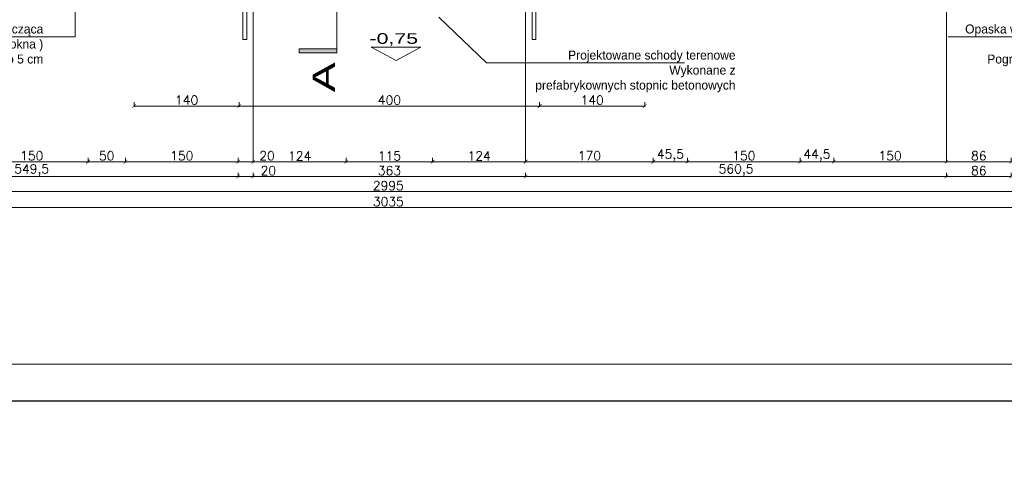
# Model space of a CAD drawing. Header units: millimetres. Extents: x -740 to 33545, y -26688 to 22494.
# Tile 124 of 256: x 9894 to 11205, y 8790 to 9376. Entities that reach past the tile are written whole.
import ezdxf
from ezdxf.lldxf.tags import DXFTag

# ---------------------------------------------------------------- set-up
doc = ezdxf.new("R2010")
doc.units = ezdxf.units.MM
doc.header["$MEASUREMENT"] = 0
doc.layers.get('Defpoints').update_dxf_attribs({"color": 252})
doc.layers.add('a3', color=252, linetype='Continuous', lineweight=30, plot=False)
doc.layers.add('l.widokowa', color=252, linetype='Continuous', lineweight=15)
doc.layers.add('wymiarowanie', color=252, linetype='Continuous', lineweight=9)
doc.layers.add('stolarka', color=252, linetype='Continuous')
doc.styles.add('PROFILE', font='GOTHIC.TTF', dxfattribs={"width": 0.8})
doc.styles.add('ROMANS', font='romans')
doc.styles.add('styl2', font='simplex.shx')
tags = doc.linetypes.add('ICAD_ISO03W100', pattern=[30, 12, -18]).pattern_tags.tags
tags[6:7] = [DXFTag(74, 4), DXFTag(75, 0), DXFTag(340, '0'), DXFTag(46, 1.0), DXFTag(50, 0.0), DXFTag(44, 0.0), DXFTag(45, 0.0)]
tags[4:5] = [DXFTag(74, 4), DXFTag(75, 0), DXFTag(340, '0'), DXFTag(46, 1.0), DXFTag(50, 0.0), DXFTag(44, 0.0), DXFTag(45, 0.0)]
doc.dimstyles.new('Skala 1-50', dxfattribs={"dimtxt": 12, "dimasz": 5, "dimexe": 1, "dimexo": 1, "dimgap": 1.5, "dimtad": 1, "dimdec": 1, "dimrnd": 0.5, "dimtxsty": 'styl2', "dimblk": 'ARCHTICK', "dimcen": 5, "dimadec": 0, "dimazin": 0, "dimtfac": 1, "dimtdec": 1, "dimtmove": 1, "dimatfit": 3, "dimldrblk": 'ARCHTICK', "dimfxl": 0, "dimlwd": -1, "dimlwe": -1, "dimarcsym": 0})

# ---------------------------------------------------------------- blocks, each defined once
blk = doc.blocks.new('_ArchTick')
at = {"color": 0, "linetype": 'ByBlock', "const_width": 0.15}
blk.add_lwpolyline([(-0.5, -0.5), (0.5, 0.5)], dxfattribs=at)
blk = doc.blocks.new('*D2147')
at = {"layer": 'Defpoints', "color": 0}
for p in [(9835, 9739.6), (9985, 9739.6), (9985, 9186.8)]:
    blk.add_point(p, dxfattribs=at)
at = {"layer": 'wymiarowanie', "color": 0}
for p, q in [((9835, 9191.8), (9835, 9185.8)), ((9985, 9191.8), (9985, 9185.8)), ((9835, 9186.8), (9985, 9186.8))]:
    blk.add_line(p, q, dxfattribs=at)
at = {"layer": 'wymiarowanie', "color": 0, "xscale": 5, "yscale": 5, "zscale": 5, "rotation": 180}
blk.add_blockref('_ArchTick', (9835, 9186.8), dxfattribs=at)
at = {"layer": 'wymiarowanie', "color": 0, "xscale": 5, "yscale": 5, "zscale": 5}
blk.add_blockref('_ArchTick', (9985, 9186.8), dxfattribs=at)
at = {"layer": 'wymiarowanie', "color": 0, "insert": (9910, 9194.6), "char_height": 12, "attachment_point": 5, "style": 'styl2'}
blk.add_mtext('150', dxfattribs=at)
blk = doc.blocks.new('*D2148')
at = {"layer": 'Defpoints', "color": 0}
for p in [(9985, 9739.6), (10034.8, 9739.6), (10034.8, 9186.8)]:
    blk.add_point(p, dxfattribs=at)
at = {"layer": 'wymiarowanie', "color": 0}
for p, q in [((9985, 9191.8), (9985, 9185.8)), ((10034.8, 9191.8), (10034.8, 9185.8)), ((9985, 9186.8), (10034.8, 9186.8))]:
    blk.add_line(p, q, dxfattribs=at)
at = {"layer": 'wymiarowanie', "color": 0, "xscale": 5, "yscale": 5, "zscale": 5, "rotation": 180}
blk.add_blockref('_ArchTick', (9985, 9186.8), dxfattribs=at)
at = {"layer": 'wymiarowanie', "color": 0, "xscale": 5, "yscale": 5, "zscale": 5}
blk.add_blockref('_ArchTick', (10034.8, 9186.8), dxfattribs=at)
at = {"layer": 'wymiarowanie', "color": 0, "insert": (10009.9, 9194.6), "char_height": 12, "attachment_point": 5, "style": 'styl2'}
blk.add_mtext('50', dxfattribs=at)
blk = doc.blocks.new('*D2149')
at = {"layer": 'Defpoints', "color": 0}
for p in [(10034.8, 9739.6), (10184.8, 9739.6), (10184.8, 9186.8)]:
    blk.add_point(p, dxfattribs=at)
at = {"layer": 'wymiarowanie', "color": 0}
for p, q in [((10034.8, 9191.8), (10034.8, 9185.8)), ((10184.8, 9191.8), (10184.8, 9185.8)), ((10034.8, 9186.8), (10184.8, 9186.8))]:
    blk.add_line(p, q, dxfattribs=at)
at = {"layer": 'wymiarowanie', "color": 0, "xscale": 5, "yscale": 5, "zscale": 5, "rotation": 180}
blk.add_blockref('_ArchTick', (10034.8, 9186.8), dxfattribs=at)
at = {"layer": 'wymiarowanie', "color": 0, "xscale": 5, "yscale": 5, "zscale": 5}
blk.add_blockref('_ArchTick', (10184.8, 9186.8), dxfattribs=at)
at = {"layer": 'wymiarowanie', "color": 0, "insert": (10109.8, 9194.6), "char_height": 12, "attachment_point": 5, "style": 'styl2'}
blk.add_mtext('150', dxfattribs=at)
blk = doc.blocks.new('*D2150')
at = {"layer": 'Defpoints', "color": 0}
for p in [(10184.8, 9714.6), (10204.8, 9714.6), (10204.8, 9186.8)]:
    blk.add_point(p, dxfattribs=at)
at = {"layer": 'wymiarowanie', "color": 0}
for p, q in [((10184.8, 9191.8), (10184.8, 9185.8)), ((10204.8, 9191.8), (10204.8, 9185.8)), ((10184.8, 9186.8), (10204.8, 9186.8)), ((10204.8, 9186.8), (10233.6, 9186.8))]:
    blk.add_line(p, q, dxfattribs=at)
at = {"layer": 'wymiarowanie', "color": 0, "xscale": 5, "yscale": 5, "zscale": 5, "rotation": 180}
blk.add_blockref('_ArchTick', (10184.8, 9186.8), dxfattribs=at)
at = {"layer": 'wymiarowanie', "color": 0, "xscale": 5, "yscale": 5, "zscale": 5}
blk.add_blockref('_ArchTick', (10204.8, 9186.8), dxfattribs=at)
at = {"layer": 'wymiarowanie', "color": 0, "insert": (10223.4, 9194.6), "char_height": 12, "attachment_point": 5, "style": 'styl2'}
blk.add_mtext('20', dxfattribs=at)
blk = doc.blocks.new('*D2151')
at = {"layer": 'Defpoints', "color": 0}
for p in [(10328.7, 9728.6), (10204.8, 9724.6), (10328.7, 9186.8)]:
    blk.add_point(p, dxfattribs=at)
at = {"layer": 'wymiarowanie', "color": 0}
for p, q in [((10204.8, 9191.8), (10204.8, 9185.8)), ((10328.7, 9191.8), (10328.7, 9185.8)), ((10204.8, 9186.8), (10328.7, 9186.8))]:
    blk.add_line(p, q, dxfattribs=at)
at = {"layer": 'wymiarowanie', "color": 0, "xscale": 5, "yscale": 5, "zscale": 5, "rotation": 180}
blk.add_blockref('_ArchTick', (10204.8, 9186.8), dxfattribs=at)
at = {"layer": 'wymiarowanie', "color": 0, "xscale": 5, "yscale": 5, "zscale": 5}
blk.add_blockref('_ArchTick', (10328.7, 9186.8), dxfattribs=at)
at = {"layer": 'wymiarowanie', "color": 0, "insert": (10266.8, 9194.5), "char_height": 12, "attachment_point": 5, "style": 'styl2'}
blk.add_mtext('124', dxfattribs=at)
blk = doc.blocks.new('*D2152')
at = {"layer": 'Defpoints', "color": 0}
for p in [(10328.7, 9728.6), (10443.8, 9728.6), (10443.8, 9186.8)]:
    blk.add_point(p, dxfattribs=at)
at = {"layer": 'wymiarowanie', "color": 0}
for p, q in [((10328.7, 9191.8), (10328.7, 9185.8)), ((10443.8, 9191.8), (10443.8, 9185.8)), ((10328.7, 9186.8), (10443.8, 9186.8))]:
    blk.add_line(p, q, dxfattribs=at)
at = {"layer": 'wymiarowanie', "color": 0, "xscale": 5, "yscale": 5, "zscale": 5, "rotation": 180}
blk.add_blockref('_ArchTick', (10328.7, 9186.8), dxfattribs=at)
at = {"layer": 'wymiarowanie', "color": 0, "xscale": 5, "yscale": 5, "zscale": 5}
blk.add_blockref('_ArchTick', (10443.8, 9186.8), dxfattribs=at)
at = {"layer": 'wymiarowanie', "color": 0, "insert": (10386.3, 9194.5), "char_height": 12, "attachment_point": 5, "style": 'styl2'}
blk.add_mtext('115', dxfattribs=at)
blk = doc.blocks.new('*D2153')
at = {"layer": 'Defpoints', "color": 0}
for p in [(10443.8, 9728.6), (10567.7, 9717.6), (10567.7, 9186.8)]:
    blk.add_point(p, dxfattribs=at)
at = {"layer": 'wymiarowanie', "color": 0}
for p, q in [((10443.8, 9191.8), (10443.8, 9185.8)), ((10567.7, 9191.8), (10567.7, 9185.8)), ((10443.8, 9186.8), (10567.7, 9186.8))]:
    blk.add_line(p, q, dxfattribs=at)
at = {"layer": 'wymiarowanie', "color": 0, "xscale": 5, "yscale": 5, "zscale": 5, "rotation": 180}
blk.add_blockref('_ArchTick', (10443.8, 9186.8), dxfattribs=at)
at = {"layer": 'wymiarowanie', "color": 0, "xscale": 5, "yscale": 5, "zscale": 5}
blk.add_blockref('_ArchTick', (10567.7, 9186.8), dxfattribs=at)
at = {"layer": 'wymiarowanie', "color": 0, "insert": (10505.8, 9194.5), "char_height": 12, "attachment_point": 5, "style": 'styl2'}
blk.add_mtext('124', dxfattribs=at)
blk = doc.blocks.new('*D2154')
at = {"layer": 'Defpoints', "color": 0}
for p in [(10737.7, 9739.6), (10567.7, 9717.6), (10737.7, 9186.8)]:
    blk.add_point(p, dxfattribs=at)
at = {"layer": 'wymiarowanie', "color": 0}
for p, q in [((10567.7, 9191.8), (10567.7, 9185.8)), ((10737.7, 9191.8), (10737.7, 9185.8)), ((10567.7, 9186.8), (10737.7, 9186.8))]:
    blk.add_line(p, q, dxfattribs=at)
at = {"layer": 'wymiarowanie', "color": 0, "xscale": 5, "yscale": 5, "zscale": 5, "rotation": 180}
blk.add_blockref('_ArchTick', (10567.7, 9186.8), dxfattribs=at)
at = {"layer": 'wymiarowanie', "color": 0, "xscale": 5, "yscale": 5, "zscale": 5}
blk.add_blockref('_ArchTick', (10737.7, 9186.8), dxfattribs=at)
at = {"layer": 'wymiarowanie', "color": 0, "insert": (10652.7, 9194.6), "char_height": 12, "attachment_point": 5, "style": 'styl2'}
blk.add_mtext('170', dxfattribs=at)
blk = doc.blocks.new('*D2155')
at = {"layer": 'Defpoints', "color": 0}
for p in [(10737.7, 9739.6), (10783.3, 9739.6), (10783.3, 9186.8)]:
    blk.add_point(p, dxfattribs=at)
at = {"layer": 'wymiarowanie', "color": 0}
for p, q in [((10737.7, 9191.8), (10737.7, 9185.8)), ((10783.3, 9191.8), (10783.3, 9185.8)), ((10737.7, 9186.8), (10783.3, 9186.8))]:
    blk.add_line(p, q, dxfattribs=at)
at = {"layer": 'wymiarowanie', "color": 0, "xscale": 5, "yscale": 5, "zscale": 5, "rotation": 180}
blk.add_blockref('_ArchTick', (10737.7, 9186.8), dxfattribs=at)
at = {"layer": 'wymiarowanie', "color": 0, "xscale": 5, "yscale": 5, "zscale": 5}
blk.add_blockref('_ArchTick', (10783.3, 9186.8), dxfattribs=at)
at = {"layer": 'wymiarowanie', "color": 0, "insert": (10760.5, 9195.1), "char_height": 12, "attachment_point": 5, "style": 'styl2'}
blk.add_mtext('45,5', dxfattribs=at)
blk = doc.blocks.new('*D2156')
at = {"layer": 'Defpoints', "color": 0}
for p in [(10783.3, 9739.6), (10933.3, 9739.6), (10933.3, 9186.8)]:
    blk.add_point(p, dxfattribs=at)
at = {"layer": 'wymiarowanie', "color": 0}
for p, q in [((10783.3, 9191.8), (10783.3, 9185.8)), ((10933.3, 9191.8), (10933.3, 9185.8)), ((10783.3, 9186.8), (10933.3, 9186.8))]:
    blk.add_line(p, q, dxfattribs=at)
at = {"layer": 'wymiarowanie', "color": 0, "xscale": 5, "yscale": 5, "zscale": 5, "rotation": 180}
blk.add_blockref('_ArchTick', (10783.3, 9186.8), dxfattribs=at)
at = {"layer": 'wymiarowanie', "color": 0, "xscale": 5, "yscale": 5, "zscale": 5}
blk.add_blockref('_ArchTick', (10933.3, 9186.8), dxfattribs=at)
at = {"layer": 'wymiarowanie', "color": 0, "insert": (10858.3, 9194.6), "char_height": 12, "attachment_point": 5, "style": 'styl2'}
blk.add_mtext('150', dxfattribs=at)
blk = doc.blocks.new('*D2157')
at = {"layer": 'Defpoints', "color": 0}
for p in [(10978, 9739.6), (11128, 9739.6), (11128, 9186.8)]:
    blk.add_point(p, dxfattribs=at)
at = {"layer": 'wymiarowanie', "color": 0}
for p, q in [((10978, 9191.8), (10978, 9185.8)), ((11128, 9191.8), (11128, 9185.8)), ((10978, 9186.8), (11128, 9186.8))]:
    blk.add_line(p, q, dxfattribs=at)
at = {"layer": 'wymiarowanie', "color": 0, "xscale": 5, "yscale": 5, "zscale": 5, "rotation": 180}
blk.add_blockref('_ArchTick', (10978, 9186.8), dxfattribs=at)
at = {"layer": 'wymiarowanie', "color": 0, "xscale": 5, "yscale": 5, "zscale": 5}
blk.add_blockref('_ArchTick', (11128, 9186.8), dxfattribs=at)
at = {"layer": 'wymiarowanie', "color": 0, "insert": (11053, 9194.6), "char_height": 12, "attachment_point": 5, "style": 'styl2'}
blk.add_mtext('150', dxfattribs=at)
blk = doc.blocks.new('*D2158')
at = {"layer": 'Defpoints', "color": 0}
for p in [(11128, 9739.6), (11214.1, 9719.6), (11214.1, 9186.8)]:
    blk.add_point(p, dxfattribs=at)
at = {"layer": 'wymiarowanie', "color": 0}
for p, q in [((11128, 9191.8), (11128, 9185.8)), ((11214.1, 9191.8), (11214.1, 9185.8)), ((11128, 9186.8), (11214.1, 9186.8))]:
    blk.add_line(p, q, dxfattribs=at)
at = {"layer": 'wymiarowanie', "color": 0, "xscale": 5, "yscale": 5, "zscale": 5, "rotation": 180}
blk.add_blockref('_ArchTick', (11128, 9186.8), dxfattribs=at)
at = {"layer": 'wymiarowanie', "color": 0, "xscale": 5, "yscale": 5, "zscale": 5}
blk.add_blockref('_ArchTick', (11214.1, 9186.8), dxfattribs=at)
at = {"layer": 'wymiarowanie', "color": 0, "insert": (11171.1, 9194.6), "char_height": 12, "attachment_point": 5, "style": 'styl2'}
blk.add_mtext('86', dxfattribs=at)
blk = doc.blocks.new('*D2171')
at = {"layer": 'Defpoints', "color": 0}
for p in [(9635.2, 9191.8), (10184.8, 9191.8), (10184.8, 9167.1)]:
    blk.add_point(p, dxfattribs=at)
at = {"layer": 'wymiarowanie', "color": 0}
for p, q in [((9635.2, 9172.1), (9635.2, 9166.1)), ((9635.2, 9167.1), (10184.8, 9167.1)), ((10184.8, 9172.1), (10184.8, 9166.1))]:
    blk.add_line(p, q, dxfattribs=at)
at = {"layer": 'wymiarowanie', "color": 0, "xscale": 5, "yscale": 5, "zscale": 5, "rotation": 180}
blk.add_blockref('_ArchTick', (9635.2, 9167.1), dxfattribs=at)
at = {"layer": 'wymiarowanie', "color": 0, "xscale": 5, "yscale": 5, "zscale": 5}
blk.add_blockref('_ArchTick', (10184.8, 9167.1), dxfattribs=at)
at = {"layer": 'wymiarowanie', "color": 0, "insert": (9910, 9175.4), "char_height": 12, "attachment_point": 5, "style": 'styl2'}
blk.add_mtext('549,5', dxfattribs=at)
blk = doc.blocks.new('*D2172')
at = {"layer": 'Defpoints', "color": 0}
for p in [(10184.8, 9191.8), (10204.8, 9190.1), (10204.8, 9167.1)]:
    blk.add_point(p, dxfattribs=at)
at = {"layer": 'wymiarowanie', "color": 0}
for p, q in [((10184.8, 9172.1), (10184.8, 9166.1)), ((10184.8, 9167.1), (10204.8, 9167.1)), ((10204.8, 9172.1), (10204.8, 9166.1)), ((10204.8, 9167.1), (10235.3, 9167.1))]:
    blk.add_line(p, q, dxfattribs=at)
at = {"layer": 'wymiarowanie', "color": 0, "xscale": 5, "yscale": 5, "zscale": 5, "rotation": 180}
blk.add_blockref('_ArchTick', (10184.8, 9167.1), dxfattribs=at)
at = {"layer": 'wymiarowanie', "color": 0, "xscale": 5, "yscale": 5, "zscale": 5}
blk.add_blockref('_ArchTick', (10204.8, 9167.1), dxfattribs=at)
at = {"layer": 'wymiarowanie', "color": 0, "insert": (10225.1, 9174.9), "char_height": 12, "attachment_point": 5, "style": 'styl2'}
blk.add_mtext('20', dxfattribs=at)
blk = doc.blocks.new('*D2173')
at = {"layer": 'Defpoints', "color": 0}
for p in [(10567.7, 9199.9), (10204.8, 9190.1), (10567.7, 9167.1)]:
    blk.add_point(p, dxfattribs=at)
at = {"layer": 'wymiarowanie', "color": 0}
for p, q in [((10204.8, 9172.1), (10204.8, 9166.1)), ((10204.8, 9167.1), (10567.7, 9167.1)), ((10567.7, 9172.1), (10567.7, 9166.1))]:
    blk.add_line(p, q, dxfattribs=at)
at = {"layer": 'wymiarowanie', "color": 0, "xscale": 5, "yscale": 5, "zscale": 5, "rotation": 180}
blk.add_blockref('_ArchTick', (10204.8, 9167.1), dxfattribs=at)
at = {"layer": 'wymiarowanie', "color": 0, "xscale": 5, "yscale": 5, "zscale": 5}
blk.add_blockref('_ArchTick', (10567.7, 9167.1), dxfattribs=at)
at = {"layer": 'wymiarowanie', "color": 0, "insert": (10386.3, 9174.9), "char_height": 12, "attachment_point": 5, "style": 'styl2'}
blk.add_mtext('363', dxfattribs=at)
blk = doc.blocks.new('*D2174')
at = {"layer": 'Defpoints', "color": 0}
for p in [(11128, 9206), (10567.7, 9199.9), (11128, 9167.1)]:
    blk.add_point(p, dxfattribs=at)
at = {"layer": 'wymiarowanie', "color": 0}
for p, q in [((10567.7, 9172.1), (10567.7, 9166.1)), ((10567.7, 9167.1), (11128, 9167.1)), ((11128, 9172.1), (11128, 9166.1))]:
    blk.add_line(p, q, dxfattribs=at)
at = {"layer": 'wymiarowanie', "color": 0, "xscale": 5, "yscale": 5, "zscale": 5, "rotation": 180}
blk.add_blockref('_ArchTick', (10567.7, 9167.1), dxfattribs=at)
at = {"layer": 'wymiarowanie', "color": 0, "xscale": 5, "yscale": 5, "zscale": 5}
blk.add_blockref('_ArchTick', (11128, 9167.1), dxfattribs=at)
at = {"layer": 'wymiarowanie', "color": 0, "insert": (10847.9, 9175.4), "char_height": 12, "attachment_point": 5, "style": 'styl2'}
blk.add_mtext('560,5', dxfattribs=at)
blk = doc.blocks.new('*D2175')
at = {"layer": 'Defpoints', "color": 0}
for p in [(11128, 9206), (11214.1, 9205.8), (11214.1, 9167.1)]:
    blk.add_point(p, dxfattribs=at)
at = {"layer": 'wymiarowanie', "color": 0}
for p, q in [((11128, 9172.1), (11128, 9166.1)), ((11128, 9167.1), (11214.1, 9167.1)), ((11214.1, 9172.1), (11214.1, 9166.1))]:
    blk.add_line(p, q, dxfattribs=at)
at = {"layer": 'wymiarowanie', "color": 0, "xscale": 5, "yscale": 5, "zscale": 5, "rotation": 180}
blk.add_blockref('_ArchTick', (11128, 9167.1), dxfattribs=at)
at = {"layer": 'wymiarowanie', "color": 0, "xscale": 5, "yscale": 5, "zscale": 5}
blk.add_blockref('_ArchTick', (11214.1, 9167.1), dxfattribs=at)
at = {"layer": 'wymiarowanie', "color": 0, "insert": (11171.1, 9174.9), "char_height": 12, "attachment_point": 5, "style": 'styl2'}
blk.add_mtext('86', dxfattribs=at)
blk = doc.blocks.new('*D2181')
at = {"layer": 'Defpoints', "color": 0}
for p in [(11882.3, 9181.8), (8887.2, 9172.1), (11882.3, 9147)]:
    blk.add_point(p, dxfattribs=at)
at = {"layer": 'wymiarowanie', "color": 0}
for p, q in [((8887.2, 9152), (8887.2, 9146)), ((11882.3, 9152), (11882.3, 9146)), ((8887.2, 9147), (11882.3, 9147))]:
    blk.add_line(p, q, dxfattribs=at)
at = {"layer": 'wymiarowanie', "color": 0, "xscale": 5, "yscale": 5, "zscale": 5, "rotation": 180}
blk.add_blockref('_ArchTick', (8887.2, 9147), dxfattribs=at)
at = {"layer": 'wymiarowanie', "color": 0, "xscale": 5, "yscale": 5, "zscale": 5}
blk.add_blockref('_ArchTick', (11882.3, 9147), dxfattribs=at)
at = {"layer": 'wymiarowanie', "color": 0, "insert": (10384.8, 9154.8), "char_height": 12, "attachment_point": 5, "style": 'styl2'}
blk.add_mtext('2995', dxfattribs=at)
blk = doc.blocks.new('*D2183')
at = {"layer": 'Defpoints', "color": 0}
for p in [(8867.2, 9152), (11902.3, 9162.1), (11902.3, 9125.8)]:
    blk.add_point(p, dxfattribs=at)
at = {"layer": 'wymiarowanie', "color": 0}
for p, q in [((8867.2, 9130.8), (8867.2, 9124.8)), ((8867.2, 9125.8), (11902.3, 9125.8)), ((11902.3, 9130.8), (11902.3, 9124.8))]:
    blk.add_line(p, q, dxfattribs=at)
at = {"layer": 'wymiarowanie', "color": 0, "xscale": 5, "yscale": 5, "zscale": 5, "rotation": 180}
blk.add_blockref('_ArchTick', (8867.2, 9125.8), dxfattribs=at)
at = {"layer": 'wymiarowanie', "color": 0, "xscale": 5, "yscale": 5, "zscale": 5}
blk.add_blockref('_ArchTick', (11902.3, 9125.8), dxfattribs=at)
at = {"layer": 'wymiarowanie', "color": 0, "insert": (10384.8, 9133.6), "char_height": 12, "attachment_point": 5, "style": 'styl2'}
blk.add_mtext('3035', dxfattribs=at)
blk = doc.blocks.new('*D2350')
at = {"layer": 'Defpoints', "color": 0}
for p in [(10933.3, 9739.6), (10978, 9739.6), (10933.3, 9186.8)]:
    blk.add_point(p, dxfattribs=at)
at = {"layer": 'wymiarowanie', "color": 0}
for p, q in [((10933.3, 9191.8), (10933.3, 9185.8)), ((10978, 9191.8), (10978, 9185.8)), ((10978, 9186.8), (10933.3, 9186.8))]:
    blk.add_line(p, q, dxfattribs=at)
at = {"layer": 'wymiarowanie', "color": 0, "xscale": 5, "yscale": 5, "zscale": 5, "rotation": 180}
blk.add_blockref('_ArchTick', (10933.3, 9186.8), dxfattribs=at)
at = {"layer": 'wymiarowanie', "color": 0, "xscale": 5, "yscale": 5, "zscale": 5}
blk.add_blockref('_ArchTick', (10978, 9186.8), dxfattribs=at)
at = {"layer": 'wymiarowanie', "color": 0, "insert": (10955.6, 9195.1), "char_height": 12, "attachment_point": 5, "style": 'styl2'}
blk.add_mtext('44,5', dxfattribs=at)
blk = doc.blocks.new('*D2808')
at = {"layer": 'Defpoints', "color": 0}
for p in [(10046.3, 9278.8), (10186.3, 9278.8), (10186.3, 9261)]:
    blk.add_point(p, dxfattribs=at)
at = {"layer": 'wymiarowanie', "color": 0}
for p, q in [((10046.3, 9266), (10046.3, 9260)), ((10046.3, 9261), (10186.3, 9261)), ((10186.3, 9266), (10186.3, 9260))]:
    blk.add_line(p, q, dxfattribs=at)
at = {"layer": 'wymiarowanie', "color": 0, "xscale": 5, "yscale": 5, "zscale": 5, "rotation": 180}
blk.add_blockref('_ArchTick', (10046.3, 9261), dxfattribs=at)
at = {"layer": 'wymiarowanie', "color": 0, "xscale": 5, "yscale": 5, "zscale": 5}
blk.add_blockref('_ArchTick', (10186.3, 9261), dxfattribs=at)
at = {"layer": 'wymiarowanie', "color": 0, "insert": (10116.3, 9268.8), "char_height": 12, "attachment_point": 5, "style": 'styl2'}
blk.add_mtext('140', dxfattribs=at)
blk = doc.blocks.new('*D2809')
at = {"layer": 'Defpoints', "color": 0}
for p in [(10186.3, 9278.8), (10586.3, 9278.8), (10586.3, 9261)]:
    blk.add_point(p, dxfattribs=at)
at = {"layer": 'wymiarowanie', "color": 0}
for p, q in [((10186.3, 9266), (10186.3, 9260)), ((10186.3, 9261), (10586.3, 9261)), ((10586.3, 9266), (10586.3, 9260))]:
    blk.add_line(p, q, dxfattribs=at)
at = {"layer": 'wymiarowanie', "color": 0, "xscale": 5, "yscale": 5, "zscale": 5, "rotation": 180}
blk.add_blockref('_ArchTick', (10186.3, 9261), dxfattribs=at)
at = {"layer": 'wymiarowanie', "color": 0, "xscale": 5, "yscale": 5, "zscale": 5}
blk.add_blockref('_ArchTick', (10586.3, 9261), dxfattribs=at)
at = {"layer": 'wymiarowanie', "color": 0, "insert": (10386.3, 9268.8), "char_height": 12, "attachment_point": 5, "style": 'styl2'}
blk.add_mtext('400', dxfattribs=at)
blk = doc.blocks.new('*D2810')
at = {"layer": 'Defpoints', "color": 0}
for p in [(10726.3, 9285.9), (10586.3, 9278.8), (10726.3, 9261)]:
    blk.add_point(p, dxfattribs=at)
at = {"layer": 'wymiarowanie', "color": 0}
for p, q in [((10586.3, 9266), (10586.3, 9260)), ((10586.3, 9261), (10726.3, 9261)), ((10726.3, 9266), (10726.3, 9260))]:
    blk.add_line(p, q, dxfattribs=at)
at = {"layer": 'wymiarowanie', "color": 0, "xscale": 5, "yscale": 5, "zscale": 5, "rotation": 180}
blk.add_blockref('_ArchTick', (10586.3, 9261), dxfattribs=at)
at = {"layer": 'wymiarowanie', "color": 0, "xscale": 5, "yscale": 5, "zscale": 5}
blk.add_blockref('_ArchTick', (10726.3, 9261), dxfattribs=at)
at = {"layer": 'wymiarowanie', "color": 0, "insert": (10656.3, 9268.8), "char_height": 12, "attachment_point": 5, "style": 'styl2'}
blk.add_mtext('140', dxfattribs=at)

msp = doc.modelspace()

# ---------------------------------------------------------------- hatches: boundary and pattern name
at = {"layer": 'stolarka', "lineweight": 9}
msp.add_hatch(color=256, dxfattribs=at).paths.add_polyline_path([(10266.23, 9332.01), (10316.23, 9332.01), (10316.23, 9337.01), (10266.23, 9337.01)])

# ---------------------------------------------------------------- linework, layer by layer
at = {"layer": 'a3'}
msp.add_lwpolyline([(13075.31, 8867.94), (13075.31, 11837.94), (8325.31, 11837.94), (8325.31, 8867.94), (13075.31, 8867.94)], dxfattribs=at)
at = {"layer": 'l.widokowa'}
for points in [[(10196.27, 9349.58), (10196.27, 9529.58), (10016.27, 9529.58)], [(10191.27, 9349.58), (10191.27, 9524.58), (10016.27, 9524.58)], [(10576.27, 9349.58), (10576.27, 9529.58), (10756.27, 9529.58)], [(10581.27, 9349.58), (10581.27, 9524.58), (10756.27, 9524.58)], [(10191.27, 9349.58), (10196.27, 9349.58)], [(10576.27, 9349.58), (10581.27, 9349.58)]]:
    msp.add_lwpolyline(points, dxfattribs=at)
at = {"layer": 'stolarka', "lineweight": 9}
for points in [[(10316.23, 9432.01), (10316.23, 9332.01)], [(10316.23, 9332.01), (10266.23, 9332.01), (10266.23, 9337.01), (10316.23, 9337.01), (10316.23, 9332.01)]]:
    msp.add_lwpolyline(points, dxfattribs=at)
at = {"layer": 'wymiarowanie', "linetype": 'ICAD_ISO03W100', "ltscale": 0.2}
for p, q in [((11128.02, 9729.58), (11128.02, 9191.8)), ((10204.83, 9724.58), (10204.83, 9188.39)), ((10567.7, 9717.58), (10567.7, 9191.8))]:
    msp.add_line(p, q, dxfattribs=at)
at = {"layer": 'wymiarowanie'}
for p, q in [((9968.02, 9353.31), (9968.02, 9562.04)), ((10452.14, 9379.58), (10515.77, 9318.51)), ((9968.02, 9353.31), (9594.18, 9353.31)), ((11504.08, 9353.31), (11130.24, 9353.31)), ((10515.77, 9318.51), (10779.43, 9318.51))]:
    msp.add_line(p, q, dxfattribs=at)
msp.add_lwpolyline([(13026.2, 8917.05), (13026.2, 11788.83), (8374.42, 11788.83), (8374.42, 8917.05)], close=True, dxfattribs=at)
at = {"layer": 'wymiarowanie', "linetype": 'ByBlock'}
msp.add_lwpolyline([(10395.12, 9321.58), (10428.07, 9339.3), (10362.17, 9339.3)], close=True, dxfattribs=at)

# ---------------------------------------------------------------- texts
at = {"layer": 'wymiarowanie', "style": 'PROFILE', "width": 1.5}
msp.add_text('-0,75', height=14.149, dxfattribs=at).set_placement((10359.81, 9343.91))
at = {"layer": 'wymiarowanie', "linetype": 'Continuous', "char_height": 12, "width": 327.6277, "attachment_point": 3, "style": 'ROMANS'}
for s, insert in [('{\\fCentury Gothic|b0|i0|c238|p0;Opaska wokół okieno szer. 20 cm }{\\fCentury Gothic|b0|i0|c238|p0;(łącząca trzy okna )}\\P{\\fCentury Gothic|b0|i0|c238|p0;Pogrubienie warstwy styropianu o 5 cm }', (9925.41, 9369.66)), ('{\\fCentury Gothic|b0|i0|c238|p0;Opaska wokół okien o szer. 20 cm }{\\fCentury Gothic|b0|i0|c238|p0;(łącząca trzy okna )}\\P{\\fCentury Gothic|b0|i0|c238|p0;Pogrubienie warstwy styropianu o 5 cm }', (11461.47, 9369.66)), ('{\\fCentury Gothic|b0|i0|c238|p0;Projektowane schody terenowe}\\P{\\fCentury Gothic|b0|i0|c238|p0;Wykonane z}\\P{\\fCentury Gothic|b0|i0|c238|p0;prefabrykownych stopnic betonowych}\\P{\\fCentury Gothic|b0|i0|c238|p0;}\\P{\\fCentury Gothic|b0|i0|c238|p0; }', (10847.24, 9334.86))]:
    msp.add_mtext(s, dxfattribs=dict(at, insert=insert))
at = {"layer": 'wymiarowanie', "insert": (10284.02, 9279.27), "char_height": 30, "width": 87.1863, "attachment_point": 1, "rotation": 90}
msp.add_mtext('{\\fCentury Gothic|b0|i0|c238|p0;\\W1.5;A}', dxfattribs=at)
at = {"layer": 'wymiarowanie', "char_height": 12, "width": 621.5287, "attachment_point": 1}
for s, insert in [('\\pi202.60874;{\\fCentury Gothic|b0|i0|c238|p34;Pokrycie dachowe projektowana blachodachówka}\\P\\pi470.78474;{\\fCentury Gothic|b0|i0|c238|p34;w kolorze RAL 7016}', (5416.61, 9200.24)), ('\\pi11.65274;{\\fCentury Gothic|b0|i0|c238|p34;Warstwa tynkarska - wyprawa dekoracyjna z tynku silikonowego o strukturze }\\pi12.21674;{\\fCentury Gothic|b0|i0|c238|p34;baranka o uziarnieniu 1,5 lub 2mm; kolor wg NCS:S1002-G50Y}\\P\\pi419.66474;{\\fCentury Gothic|b0|i0|c238|p34;grubość styropianu 20cm}\\P\\pi621.52874;{\\fCentury Gothic|b0|i0|c238|p34; }', (5416.61, 8885.91))]:
    msp.add_mtext(s, dxfattribs=dict(at, insert=insert))

# ---------------------------------------------------------------- dimensions: what is measured, and where the dimension line sits
at = {"layer": 'wymiarowanie'}
for base, p1, p2, picture, middle in [((9985.02, 9186.8), (9835.02, 9739.58), (9985.02, 9739.58), '*D2147', (9910.02, 9194.6)), ((10034.83, 9186.8), (9985.02, 9739.58), (10034.83, 9739.58), '*D2148', (10009.92, 9194.6)), ((10184.83, 9186.8), (10034.83, 9739.58), (10184.83, 9739.58), '*D2149', (10109.83, 9194.6)), ((10328.69, 9186.8), (10204.83, 9724.58), (10328.69, 9728.58), '*D2151', (10266.76, 9194.45)), ((10443.8388, 9186.8006), (10328.6921, 9728.5762), (10443.8388, 9728.5762), '*D2152', (10386.2655, 9194.4506)), ((10567.7, 9186.8), (10443.84, 9728.58), (10567.7, 9717.58), '*D2153', (10505.77, 9194.45)), ((10737.7, 9186.8), (10567.7, 9717.58), (10737.7, 9739.58), '*D2154', (10652.7, 9194.6)), ((10783.28, 9186.8), (10737.7, 9739.58), (10783.28, 9739.58), '*D2155', (10760.49, 9195.15)), ((10933.28, 9186.8), (10783.28, 9739.58), (10933.28, 9739.58), '*D2156', (10858.28, 9194.6)), ((10933.28, 9186.8), (10978.02, 9739.58), (10933.28, 9739.58), '*D2350', (10955.65, 9195.15)), ((11128.02, 9186.8), (10978.02, 9739.58), (11128.02, 9739.58), '*D2157', (11053.02, 9194.6)), ((11214.13, 9186.8), (11128.02, 9739.58), (11214.13, 9719.58), '*D2158', (11171.07, 9194.6)), ((10726.27, 9260.98), (10586.27, 9278.79), (10726.27, 9285.94), '*D2810', (10656.27, 9268.78)), ((10186.27, 9260.98), (10046.27, 9278.79), (10186.27, 9278.79), '*D2808', (10116.27, 9268.78)), ((10586.27, 9260.98), (10186.27, 9278.79), (10586.27, 9278.79), '*D2809', (10386.27, 9268.78)), ((11128.02, 9167.08), (10567.7, 9199.94), (11128.02, 9205.99), '*D2174', (10847.86, 9175.42)), ((11214.13, 9167.08), (11128.02, 9205.99), (11214.13, 9205.85), '*D2175', (11171.07, 9174.88)), ((10184.83, 9167.08), (9635.2, 9191.8), (10184.83, 9191.8), '*D2171', (9910.02, 9175.42)), ((10567.7, 9167.08), (10204.83, 9190.15), (10567.7, 9199.94), '*D2173', (10386.27, 9174.88)), ((11882.33, 9147.02), (8887.19, 9172.08), (11882.33, 9181.8), '*D2181', (10384.76, 9154.82)), ((11902.33, 9125.79), (8867.19, 9152.02), (11902.33, 9162.08), '*D2183', (10384.76, 9133.59))]:
    dim = msp.add_linear_dim(base=base, p1=p1, p2=p2, dimstyle='Skala 1-50', dxfattribs=at)
    dim.commit()
    dim.dimension.update_dxf_attribs({"geometry": picture, "text_midpoint": middle})
for base, p1, p2, picture, middle in [((10204.83, 9186.8), (10184.83, 9714.58), (10204.83, 9714.58), '*D2150', (10223.39, 9186.8)), ((10204.83, 9167.08), (10184.83, 9191.8), (10204.83, 9190.15), '*D2172', (10225.1, 9167.08))]:
    dim = msp.add_linear_dim(base=base, p1=p1, p2=p2, dimstyle='Skala 1-50', dxfattribs=at)
    dim.commit()
    dim.dimension.update_dxf_attribs({"geometry": picture, "text_midpoint": middle, "dimtype": 160})

doc.saveas('drawing.dxf')
